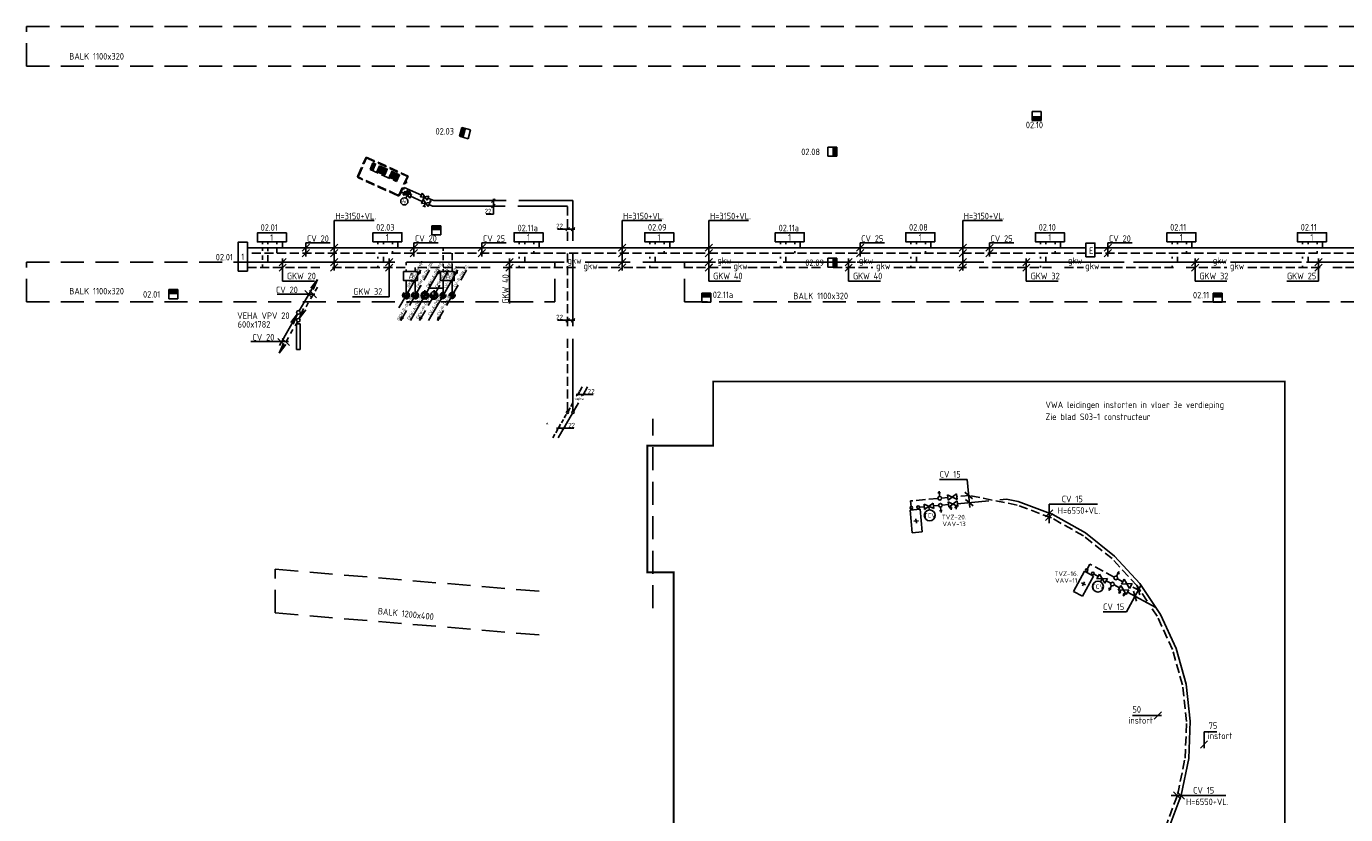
# Model space of a CAD drawing. Header units: millimetres. Extents: x 1699 to 105087, y 434 to 44536.
# Tile 2 of 6: x 1951 to 38328, y 22795 to 44536. Entities that reach past the tile are written whole.
import ezdxf
from ezdxf.enums import TextEntityAlignment as Align

# ---------------------------------------------------------------- set-up
doc = ezdxf.new("R2010")
doc.units = ezdxf.units.MM
doc.header["$LTSCALE"] = 50
for name, pattern in [('2322105', [47, 40, -7]), ('2322106', [47, 5, -2, 5, -2, 5, -2, 5, -2, 5, -2, 5, -7]), ('2322107', [2000, 1000, 1000]), ('2322108', [7, 5, -2]), ('CENTER2', [28.575, 19.05, -3.175, 3.175, -3.175]), ('DASHED', [19.05, 12.7, -6.35]), ('DASHED2', [9.525, 6.35, -3.175]), ('HIDDEN', [0.375, 0.25, -0.125]), ('HIDDEN2', [4.7625, 3.175, -1.5875]), ('KW', [7, 4, -1, 1, -1])]:
    doc.linetypes.add(name, pattern=pattern)
for name, color, linetype in [('00att025', 7, 'Continuous'), ('51-LEIDING', 3, 'Continuous'), ('52', 3, 'Continuous'), ('60', 7, 'Continuous'), ('60-CV', 3, 'Continuous'), ('60-TXT', 1, 'Continuous'), ('7KADERHALMOS', 2, 'Continuous'), ('SYM-W', 7, 'Continuous'), ('Thermostaat', 160, 'Continuous'), ('Ventilator convector', 7, 'Continuous'), ('WL524---', 190, 'Continuous'), ('WL524---_D', 192, 'Continuous'), ('WL524---_HARTLIJN', 7, 'Continuous'), ('WL532---_DBL', 6, 'Continuous'), ('WL532---_KW-LD', 5, 'KW'), ('WL550---_AANVOER', 4, 'Continuous'), ('WL550---_RETOUR', 4, 'Continuous'), ('WL5501--', 130, 'Continuous'), ('WL5501--_D', 130, 'Continuous'), ('WL5501--_GKW-A', 4, 'Continuous'), ('WL5501--_HARTLIJN', 7, 'Continuous'), ('WL5501-GKW', 4, 'Continuous'), ('WL5502--', 130, 'Continuous'), ('WL5502--_GKW-R', 4, 'HIDDEN'), ('WL561---', 10, 'Continuous'), ('WL561---_AANVOER', 10, 'Continuous'), ('WL561---_RETOUR', 10, 'Continuous'), ('WL5611--_CV-A', 3, 'Continuous'), ('WL5612--_CV-R', 3, 'DASHED2'), ('WM5501--', 2, 'Continuous'), ('WM5502--', 2, 'Continuous'), ('WM570---_MATEN-M', 7, 'Continuous')]:
    doc.layers.add(name, color=color, linetype=linetype)
doc.styles.add('BURO-018', font='ISO96.shx', dxfattribs={"height": 1.8})
doc.styles.add('BURO-025', font='ISO96.shx', dxfattribs={"height": 2.5})
doc.styles.add('ISO', font='ISO.SHX')

# ---------------------------------------------------------------- blocks, each defined once
blk = doc.blocks.new('$MAAT')
at = {"layer": 'SYM-W', "color": 1}
blk.add_line((1, 1), (-1, -1), dxfattribs=at)
blk = doc.blocks.new('3-12')
at = {"layer": 'SYM-W', "color": 2}
for p, q in [((-2.5, 1.5), (-2.5, -1.5)), ((2.5, 1.5), (-2.5, -1.5)), ((-2.5, 1.5), (2.5, -1.5)), ((0, 0), (0, 2)), ((2.5, 1.5), (2.5, -1.5))]:
    blk.add_line(p, q, dxfattribs=at)
blk.add_circle((0, 5), 3, dxfattribs=at)
blk = doc.blocks.new('W6-16')
at = {"layer": 'SYM-W', "color": 2}
for p, q in [((0, 9), (0, -9)), ((0, 9), (8, 9)), ((2.25, 0), (5.85, 0)), ((4.05, 1.8), (4.05, -1.8)), ((8, 9), (8, -9)), ((0, -9), (8, -9))]:
    blk.add_line(p, q, dxfattribs=at)
blk = doc.blocks.new('W3-31')
at = {"layer": 'SYM-W', "color": 2}
for p, q in [((-0.75, 3), (0.75, 3)), ((0, 1), (0, 4))]:
    blk.add_line(p, q, dxfattribs=at)
blk.add_circle((0, 0), 1, dxfattribs=at)
blk = doc.blocks.new('PR')
at = {"layer": 'WL532---_KW-LD', "color": 7, "linetype": 'HIDDEN2'}
blk.add_line((200, 346), (0, 0), dxfattribs=at)
at = {"layer": 'WL532---_KW-LD', "color": 7}
for p, q in [((0, 0), (12, 51)), ((0, 0), (21, 46)), ((0, 0), (29, 41)), ((38, 36), (0, 0)), ((38, 36), (12, 51))]:
    blk.add_line(p, q, dxfattribs=at)
blk = doc.blocks.new('PA')
at = {"layer": 'WL532---_KW-LD', "color": 7, "linetype": 'Continuous'}
blk.add_line((0, 0), (200, 346), dxfattribs=at)
at = {"layer": 'WL532---_KW-LD', "color": 7}
for p, q in [((162, 311), (200, 346)), ((162, 311), (188, 296)), ((200, 346), (171, 306)), ((200, 346), (179, 301)), ((200, 346), (188, 296))]:
    blk.add_line(p, q, dxfattribs=at)
blk = doc.blocks.new('004')
at = {"layer": '60', "color": 1, "linetype": 'Continuous'}
for p, q in [((3.42, 6.7), (5.25, 9.09)), ((4, 6.93), (5.25, 9.09)), ((4.1, 6.31), (5.25, 9.09)), ((1.5, 2.6), (2.13, 3.68)), ((2.75, 4.76), (3.38, 5.85)), ((0.25, 0.43), (0.88, 1.52))]:
    blk.add_line(p, q, dxfattribs=at)
blk.add_circle((0, 0), 0.5, dxfattribs=at)
blk = doc.blocks.new('005')
at = {"layer": '60', "color": 1, "linetype": 'Continuous'}
for p, q in [((-2.08, -2.82), (-0.25, -0.43)), ((-1.5, -2.6), (-0.25, -0.43)), ((-1.4, -3.22), (-0.25, -0.43)), ((-4, -6.93), (-3.38, -5.85)), ((-2.75, -4.76), (-2.13, -3.68)), ((-5.25, -9.09), (-4.63, -8.01))]:
    blk.add_line(p, q, dxfattribs=at)
blk.add_circle((0, 0), 0.5, dxfattribs=at)
blk = doc.blocks.new('006')
at = {"layer": '60', "linetype": 'Continuous'}
for name in ['004', '005']:
    blk.add_blockref(name, (0, 0), dxfattribs=at)
blk = doc.blocks.new('001')
at = {"layer": '60', "color": 1, "linetype": 'Continuous'}
for p in [(0.25, 0.43), (3.42, 6.7), (4.1, 6.31)]:
    blk.add_line(p, (5.25, 9.09), dxfattribs=at)
blk.add_circle((0, 0), 0.5, dxfattribs=at)
blk = doc.blocks.new('002')
at = {"layer": '60', "color": 1, "linetype": 'Continuous'}
for p in [(-5.25, -9.09), (-2.08, -2.82), (-1.4, -3.22)]:
    blk.add_line(p, (-0.25, -0.43), dxfattribs=at)
blk.add_circle((0, 0), 0.5, dxfattribs=at)
blk = doc.blocks.new('003')
at = {"layer": '60', "linetype": 'Continuous'}
for name in ['001', '002']:
    blk.add_blockref(name, (0, 0), dxfattribs=at)
blk = doc.blocks.new('*U62')
at = {"color": 0, "ltscale": 10}
for p, q in [((0, 10.65), (50, 10.65)), ((0, -10.65), (0, 10.65)), ((50, 10.65), (50, -10.65)), ((0, -10.65), (50, -10.65))]:
    blk.add_line(p, q, dxfattribs=at)
at = {"layer": 'WL5501--_HARTLIJN', "linetype": 'CENTER2'}
blk.add_line((0, 0), (50, 0), dxfattribs=at)
at = {"layer": 'WL5501--_D', "color": 2, "linetype": '2322106', "style": 'BURO-025'}
blk.add_attdef('POSNR', text='', height=125, dxfattribs=at).set_placement((0, 0), align=Align.MIDDLE)
blk = doc.blocks.new('*U63')
at = {"color": 0, "ltscale": 10}
for p, q in [((0, 16), (50, 16)), ((0, -16), (0, 16)), ((50, 16), (50, -16)), ((0, -16), (50, -16))]:
    blk.add_line(p, q, dxfattribs=at)
at = {"layer": 'WL524---_HARTLIJN', "linetype": 'CENTER2'}
blk.add_line((0, 0), (50, 0), dxfattribs=at)
at = {"layer": 'WL524---_D', "color": 1, "linetype": '2322106', "style": 'BURO-018'}
blk.add_attdef('POSNR', text='', height=90, dxfattribs=at).set_placement((0, 0), align=Align.MIDDLE)
blk = doc.blocks.new('Block ventilator convector')
at = {"layer": 'Ventilator convector', "linetype": '2322106'}
for p, q in [((-636.5, 0), (636.5, 0)), ((-636.5, -569), (-636.5, 0)), ((636.5, 0), (636.5, -569)), ((-616.5, -20), (616.5, -20)), ((-616.5, -549), (-616.5, -20)), ((-400, -70), (-400, -270)), ((400, -70), (-400, -70)), ((400, -95), (-400, -95)), ((400, -120), (-400, -120)), ((400, -145), (-400, -145)), ((400, -170), (-400, -170)), ((400, -195), (-400, -195)), ((400, -220), (-400, -220)), ((400, -245), (-400, -245)), ((-400, -270), (400, -270)), ((-200, -70), (-200, -270)), ((0, -70), (0, -270)), ((200, -70), (200, -270)), ((400, -270), (400, -70)), ((616.5, -20), (616.5, -549)), ((591.5, -614), (-591.5, -614)), ((571.5, -594), (-571.5, -594))]:
    blk.add_line(p, q, dxfattribs=at)
for centre, start, end in [((-591.5, -569), 180, 270), ((-571.5, -549), 180, 270), ((571.5, -549), 270, 0), ((591.5, -569), 270, 0)]:
    blk.add_arc(centre, 45, start, end, dxfattribs=at)
at = {"layer": 'WL524---_D', "linetype": '2322106'}
blk.add_blockref('*U63', (616.5, -184.5), dxfattribs=at)
at = {"layer": 'WL5501--_D', "linetype": '2322106'}
for p in [(616.5, -384.5), (616.5, -484.5)]:
    blk.add_blockref('*U62', p, dxfattribs=at)
blk = doc.blocks.new('LDV6')
at = {"color": 0, "linetype": 'Continuous'}
for p, q in [((6.75, 11.69), (4.5, 7.79)), ((2.5, 4.33), (0.25, 0.43)), ((-0.25, -0.43), (-6.75, -11.69))]:
    blk.add_line(p, q, dxfattribs=at)
for points in [[(0.25, 0.43, 0, 1, 0), (1.5, 2.6, 1, 1, 0)], [(-6.75, -11.69, 0, 1, 0), (-5.5, -9.53, 1, 1, 0)]]:
    blk.add_lwpolyline(points, format="xyseb", dxfattribs=at)
blk.add_circle((0, 0), 0.5, dxfattribs=at)
at = {"color": 0, "linetype": 'Continuous', "style": 'BURO-018'}
blk.add_attdef('LD_TEXT1', text='', height=1.8, dxfattribs=at).set_placement((3.5, 6.06), align=Align.MIDDLE)
blk = doc.blocks.new('LDV5106')
at = {"color": 0, "linetype": 'Continuous'}
for p, q in [((5.44, 9.42), (4.5, 7.79)), ((6.75, 11.69), (5.81, 10.07)), ((0.25, 0.43), (1.19, 2.06)), ((1.56, 2.71), (2.5, 4.33)), ((-4.12, -7.14), (-3.19, -5.52)), ((-2.81, -4.87), (-1.87, -3.25)), ((-1.5, -2.6), (-0.56, -0.97)), ((-6.75, -11.69), (-5.81, -10.07)), ((-5.44, -9.42), (-4.5, -7.79))]:
    blk.add_line(p, q, dxfattribs=at)
for points in [[(6.75, 11.69, 0, 1, 0), (5.5, 9.53, 1, 1, 0)], [(-0.25, -0.43, 0, 1, 0), (-1.5, -2.6, 1, 1, 0)]]:
    blk.add_lwpolyline(points, format="xyseb", dxfattribs=at)
blk.add_circle((0, 0), 0.5, dxfattribs=at)
at = {"color": 0, "linetype": 'Continuous', "style": 'BURO-018'}
blk.add_attdef('LD_TEXT1', text='', height=1.8, dxfattribs=at).set_placement((3.5, 6.06), align=Align.MIDDLE)
blk = doc.blocks.new('*U78', base_point=(-59920, 45430))
at = {"color": 0, "linetype": 'Continuous'}
for p, q in [((-59870, 45480), (-59970, 45380)), ((-59920, 45055), (-59920, 45480)), ((-59870, 45330), (-59970, 45230)), ((-59920, 45055), (-60121, 45055))]:
    blk.add_line(p, q, dxfattribs=at)
at = {"color": 0, "linetype": 'Continuous', "style": 'BURO-025'}
blk.add_text('22', height=125, dxfattribs=at).set_placement((-59970, 45080), align=Align.RIGHT)
blk = doc.blocks.new('*U79', base_point=(-57893, 44214))
at = {"color": 0, "linetype": 'Continuous'}
for p, q in [((-57968, 44214), (-58170, 44214)), ((-57968, 44214), (-57693, 44214)), ((-57843, 44264), (-57943, 44164)), ((-57693, 44264), (-57793, 44164))]:
    blk.add_line(p, q, dxfattribs=at)
at = {"color": 0, "linetype": 'Continuous', "style": 'BURO-025'}
blk.add_text('22', height=125, dxfattribs=at).set_placement((-58018, 44239), align=Align.RIGHT)
blk = doc.blocks.new('*U80', base_point=(-57893, 42342))
at = {"color": 0, "linetype": 'Continuous'}
for p, q in [((-57968, 42342), (-58170, 42342)), ((-57968, 42342), (-57693, 42342)), ((-57843, 42392), (-57943, 42292)), ((-57693, 42392), (-57793, 42292))]:
    blk.add_line(p, q, dxfattribs=at)
at = {"color": 0, "linetype": 'Continuous', "style": 'BURO-025'}
blk.add_text('22', height=125, dxfattribs=at).set_placement((-58018, 42367), align=Align.RIGHT)
blk = doc.blocks.new('30483032B')
at = {"linetype": 'Continuous'}
for points in [[(0, 0), (-1.5, -2.5), (1.5, -2.5)], [(2.5, 1.5), (0, 0), (2.5, -1.5)]]:
    blk.add_hatch(color=0, dxfattribs=at).paths.add_polyline_path(points)
at = {"color": 0, "linetype": 'Continuous'}
for p, q in [((2.5, -1.5), (-2.5, 1.5)), ((-2.5, 1.5), (-2.5, -1.5)), ((-2.5, -1.5), (2.5, 1.5)), ((-1.5, -2.5), (0, 0)), ((0, 0), (0, 2.5)), ((0, 0), (1.5, -2.5)), ((2.5, 1.5), (2.5, -1.5)), ((-1.5, -2.5), (1.5, -2.5))]:
    blk.add_line(p, q, dxfattribs=at)
blk.add_circle((0, 5), 2.5, dxfattribs=at)
at = {"color": 0, "linetype": 'Continuous', "style": 'BURO-018', "flags": 1}
blk.add_attdef('CV_MATCODE', (0, 0), '', height=1.8, dxfattribs=at)
at = {"layer": '00att025', "linetype": 'Continuous', "style": 'BURO-018'}
blk.add_attdef('CV_TEXT1', text='', height=1.8, dxfattribs=at).set_placement((0, 5), align=Align.MIDDLE)
blk = doc.blocks.new('3048301')
at = {"color": 0, "linetype": 'Continuous'}
for p, q in [((-2.5, 1.5), (2.5, -1.5)), ((-2.5, -1.5), (-2.5, 1.5)), ((2.5, 1.5), (-2.5, -1.5)), ((2.5, -1.5), (2.5, 1.5))]:
    blk.add_line(p, q, dxfattribs=at)
at = {"color": 0, "linetype": 'Continuous', "style": 'BURO-018', "flags": 1}
blk.add_attdef('CV_MATCODE', (0, 0), '', height=1.8, dxfattribs=at)
blk = doc.blocks.new('3048301A')
at = {"color": 0, "linetype": 'Continuous'}
for p, q in [((-2.5, 1.5), (2.5, -1.5)), ((-2.5, -3), (-2.5, 1.5)), ((2.5, 1.5), (-2.5, -1.5)), ((-1, 2.5), (1, 2.5)), ((0, 0), (0, 2.5)), ((2.5, -3), (2.5, 1.5)), ((-3.25, -2.5), (-1.75, -2.5)), ((1.75, -2.5), (3.25, -2.5))]:
    blk.add_line(p, q, dxfattribs=at)
at = {"color": 0, "linetype": 'Continuous', "style": 'BURO-018', "flags": 1}
blk.add_attdef('CV_MATCODE', (0, 0), '', height=1.8, dxfattribs=at)
blk = doc.blocks.new('*U81', base_point=(-56924, 40683))
at = {"color": 0, "linetype": 'Continuous'}
for p, q in [((-56874, 40733), (-56974, 40633)), ((-56699, 40683), (-56974, 40683)), ((-56724, 40733), (-56824, 40633)), ((-56699, 40683), (-56498, 40683))]:
    blk.add_line(p, q, dxfattribs=at)
at = {"color": 0, "linetype": 'Continuous', "style": 'BURO-025'}
blk.add_text('22', height=125, dxfattribs=at).set_placement((-56649, 40708))
blk = doc.blocks.new('*U82', base_point=(-57462, 39751))
at = {"color": 0, "linetype": 'Continuous'}
for p, q in [((-57412, 39801), (-57512, 39701)), ((-57237, 39751), (-57512, 39751)), ((-57262, 39801), (-57362, 39701)), ((-57237, 39751), (-57035, 39751))]:
    blk.add_line(p, q, dxfattribs=at)
at = {"color": 0, "linetype": 'Continuous', "style": 'BURO-025'}
blk.add_text('22', height=125, dxfattribs=at).set_placement((-57187, 39776))
blk = doc.blocks.new('SW30485012')
at = {"color": 0, "linetype": 'Continuous'}
for p, q in [((-2.5, 2.5), (-2.5, -2.5)), ((2.5, 2.5), (-2.5, 2.5)), ((2.5, -2.5), (2.5, 2.5)), ((-2.5, -2.5), (2.5, -2.5))]:
    blk.add_line(p, q, dxfattribs=at)
blk.add_solid([(-2.5, 0), (2.5, 0), (-2.5, -2.5), (2.5, -2.5)], dxfattribs=at)
at = {"color": 0, "linetype": 'Continuous', "style": 'BURO-018', "flags": 1}
blk.add_attdef('W_ID', (0, 0), '', height=1.8, dxfattribs=at)

msp = doc.modelspace()

# ---------------------------------------------------------------- linework, layer by layer
for p, q in [((27891, 32038), (27134, 32038)), ((32287, 28384), (31641, 28384)), ((33248, 25526), (32448, 25526)), ((34424, 24627), (34424, 25077)), ((34424, 25077), (34781, 25077))]:
    msp.add_line(p, q)
at = {"linetype": 'CENTER2', "const_width": 50}
msp.add_lwpolyline([(20049, 17556), (21890, 17556), (21890, 15856), (36652, 15856), (36652, 34743), (20891, 34743), (20891, 32973), (19074, 32973), (19074, 29477), (19801, 29477), (19801, 21486), (16213, 21486), (16213, 17556)], dxfattribs=at)
msp.add_lwpolyline([(35366, 34697, 0, 50, 0), (35284, 34571, 0, 0, 0), (34866, 33925, 0, 0, 0), (30053, 33925, 0, 0, 0)], format="xyseb")
at = {"layer": '51-LEIDING'}
msp.add_line((13078, 37324), (13078, 37434), dxfattribs=at)
at = {"layer": '60', "color": 2, "linetype": 'Continuous'}
for p, q in [((9397, 36333), (9397, 35626)), ((9497, 36333), (9497, 35626))]:
    msp.add_line(p, q, dxfattribs=at)
for points in [[(31165, 38182), (31415, 38182), (31415, 38557), (31165, 38557)], [(12353, 37773), (12734, 37773), (12734, 37523), (12353, 37523)], [(13369, 37773), (13750, 37773), (13750, 37523), (13369, 37523)]]:
    msp.add_lwpolyline(points, close=True, dxfattribs=at)
at = {"layer": '60-CV', "color": 7}
for p, q in [((10441, 37801), (10441, 39185)), ((10441, 39185), (11539, 39185)), ((18376, 37801), (18376, 39185)), ((18376, 39185), (19474, 39185)), ((20769, 39185), (21867, 39185)), ((20769, 37801), (20769, 39185)), ((27773, 37801), (27773, 39185)), ((27773, 39185), (28871, 39185)), ((9660, 38564), (10329, 38564)), ((9660, 38187), (9660, 38564)), ((12637, 38187), (12637, 38564)), ((12637, 38564), (13306, 38564)), ((14512, 38564), (15181, 38564)), ((14512, 38187), (14512, 38564)), ((24942, 38564), (25611, 38564)), ((24942, 38187), (24942, 38564)), ((28508, 38564), (29177, 38564)), ((28508, 38187), (28508, 38564)), ((31774, 38564), (32443, 38564)), ((31774, 38187), (31774, 38564)), ((9760, 38532), (9560, 38332)), ((9760, 38382), (9560, 38182)), ((10541, 38532), (10341, 38332)), ((10541, 38382), (10341, 38182)), ((12737, 38532), (12537, 38332)), ((12737, 38382), (12537, 38182)), ((14612, 38532), (14412, 38332)), ((14612, 38382), (14412, 38182)), ((18476, 38532), (18276, 38332)), ((18476, 38382), (18276, 38182)), ((20869, 38532), (20669, 38332)), ((20869, 38382), (20669, 38182)), ((25042, 38532), (24842, 38332)), ((25042, 38382), (24842, 38182)), ((27873, 38532), (27673, 38332)), ((27873, 38382), (27673, 38182)), ((28608, 38532), (28408, 38332)), ((28608, 38382), (28408, 38182)), ((31874, 38532), (31674, 38332)), ((31874, 38382), (31674, 38182)), ((9117, 38130), (8917, 37930)), ((9117, 37982), (8917, 37782)), ((10541, 38133), (10341, 37933)), ((10541, 37983), (10341, 37783)), ((12055, 38130), (11855, 37930)), ((12055, 37982), (11855, 37782)), ((15373, 38130), (15173, 37930)), ((15373, 37982), (15173, 37782)), ((18476, 38133), (18276, 37933)), ((18476, 37983), (18276, 37783)), ((20869, 38133), (20669, 37933)), ((20869, 37983), (20669, 37783)), ((20870, 38130), (20670, 37930)), ((20870, 37982), (20670, 37782)), ((24724, 38130), (24524, 37930)), ((24724, 37982), (24524, 37782)), ((27873, 38133), (27673, 37933)), ((27873, 37983), (27673, 37783)), ((29624, 38130), (29424, 37930)), ((29624, 37982), (29424, 37782)), ((34277, 38130), (34077, 37930)), ((34277, 37982), (34077, 37782)), ((37681, 38130), (37481, 37930)), ((37681, 37982), (37481, 37782)), ((8867, 37149), (9903, 37149)), ((8139, 35841), (9175, 35841))]:
    msp.add_line(p, q, dxfattribs=at)
at = {"layer": '7KADERHALMOS', "linetype": 'Continuous'}
for p, q in [((9397, 36333), (9497, 36333)), ((9397, 35626), (9497, 35626))]:
    msp.add_line(p, q, dxfattribs=at)
at = {"layer": 'SYM-W', "color": 7}
for p, q in [((9630, 37249), (9830, 37049)), ((9754, 37249), (9954, 37049)), ((8881, 35930), (9081, 35730)), ((9005, 35930), (9205, 35730)), ((28043, 31504), (27825, 31685)), ((28061, 31310), (27843, 31491)), ((30053, 31006), (30253, 31206)), ((30053, 30905), (30253, 31105)), ((32570, 29127), (32652, 28856)), ((32478, 28955), (32560, 28685)), ((33583, 23424), (33783, 23224)), ((33684, 23424), (33884, 23224))]:
    msp.add_line(p, q, dxfattribs=at)
at = {"layer": 'SYM-W', "color": 2}
for p, q in [((27367, 31467), (27354, 31616)), ((27616, 31490), (27354, 31616)), ((27367, 31467), (27603, 31639)), ((27386, 31273), (27372, 31423)), ((27635, 31296), (27372, 31423)), ((27386, 31273), (27621, 31446)), ((27438, 31312), (27448, 31205)), ((27576, 31325), (27586, 31218)), ((27616, 31490), (27603, 31639)), ((27635, 31296), (27621, 31446)), ((27406, 31251), (27481, 31258)), ((27618, 31271), (27544, 31264)), ((32060, 28982), (32131, 29114)), ((32280, 28863), (32131, 29114)), ((32152, 29153), (32223, 29285)), ((32152, 29153), (32443, 29167)), ((32372, 29034), (32223, 29285)), ((32372, 29034), (32443, 29167)), ((32060, 28982), (32352, 28995)), ((32065, 28952), (32131, 28916)), ((32126, 28985), (32075, 28890)), ((32253, 28851), (32187, 28887)), ((32247, 28919), (32196, 28825)), ((32280, 28863), (32352, 28995))]:
    msp.add_line(p, q, dxfattribs=at)
at = {"layer": 'SYM-W', "color": 2, "linetype": 'Continuous'}
for points in [[(8044, 38586), (8044, 37786), (7794, 37786), (7794, 38586)], [(9121, 38590), (8321, 38590), (8321, 38840), (9121, 38840)], [(12307, 38596), (11507, 38596), (11507, 38846), (12307, 38846)], [(16201, 38596), (15401, 38596), (15401, 38846), (16201, 38846)], [(19801, 38596), (19001, 38596), (19001, 38846), (19801, 38846)], [(23401, 38596), (22601, 38596), (22601, 38846), (23401, 38846)], [(27001, 38596), (26201, 38596), (26201, 38846), (27001, 38846)], [(30576, 38596), (29776, 38596), (29776, 38846), (30576, 38846)], [(34201, 38596), (33401, 38596), (33401, 38846), (34201, 38846)], [(37801, 38596), (37001, 38596), (37001, 38846), (37801, 38846)]]:
    msp.add_lwpolyline(points, close=True, dxfattribs=at)
at = {"layer": 'WL550---_AANVOER', "color": 7}
for p, q in [((12318, 37116), (12509, 37116)), ((12421, 37254), (12421, 37012))]:
    msp.add_line(p, q, dxfattribs=at)
at = {"layer": 'WL550---_AANVOER', "color": 7, "linetype": 'HIDDEN2'}
msp.add_circle((12421, 37116), 95, dxfattribs=at)
at = {"layer": 'WL550---_RETOUR', "color": 7}
for p, q in [((12590, 37116), (12754, 37116)), ((12671, 37259), (12671, 37010))]:
    msp.add_line(p, q, dxfattribs=at)
at = {"layer": 'WL550---_RETOUR', "color": 7, "linetype": 'HIDDEN2'}
msp.add_circle((12671, 37116), 95, dxfattribs=at)
at = {"layer": 'WL5501--', "linetype": '2322105'}
for p, q in [((12372, 40092), (12352, 40046)), ((12372, 40092), (12842, 39883)), ((12498, 39983), (12518, 40027)), ((12310, 39955), (12364, 39931)), ((12547, 39850), (12868, 39707)), ((13025, 39801), (13184, 39730)), ((13184, 39730), (17023, 39730)), ((17023, 33922), (17023, 39730)), ((13051, 39626), (13152, 39580)), ((13152, 39580), (16873, 39580)), ((8611, 38525), (8611, 38590)), ((11796, 38532), (11796, 38596)), ((15691, 38532), (15691, 38596)), ((19291, 38532), (19291, 38596)), ((22891, 38532), (22891, 38596)), ((26491, 38532), (26491, 38596)), ((30065, 38532), (30065, 38596)), ((33691, 38532), (33691, 38596)), ((37291, 38532), (37291, 38596)), ((8611, 38337), (8611, 38426)), ((8611, 38032), (8611, 38227)), ((16779, 38032), (8044, 38032)), ((11796, 38032), (11796, 38182)), ((12421, 37950), (12421, 38032)), ((12421, 37773), (12421, 37833)), ((15691, 38032), (15691, 38182)), ((20949, 38032), (17359, 38032)), ((19291, 38032), (19291, 38182)), ((24818, 38032), (21403, 38032)), ((22891, 38032), (22891, 38182)), ((30590, 38032), (25398, 38032)), ((26491, 38032), (26491, 38182)), ((30065, 38032), (30065, 38182)), ((34575, 38032), (31161, 38032)), ((33691, 38032), (33691, 38182)), ((51208, 38032), (35155, 38032)), ((37291, 38032), (37291, 38182)), ((12421, 37193), (12421, 37523))]:
    msp.add_line(p, q, dxfattribs=at)
for centre, radius in [((12421, 37116), 60), ((12941, 37116), 70)]:
    msp.add_circle(centre, radius, dxfattribs=at)
for centre, radius, start, end in [((12427, 37086), 30.6, 101.1838, 258.8162), ((12416, 37146), 30.5, 280.0223, 79.9777), ((12950, 37081), 36.1, 104.1026, 255.8974), ((12932, 37151), 36.2, 284.9158, 75.0842), ((12936, 37146), 30.5, 280.0223, 79.9777)]:
    msp.add_arc(centre, radius, start, end, dxfattribs=at)
at = {"layer": 'WL5501--_GKW-A', "color": 7}
for p, q in [((9017, 37507), (9017, 38132)), ((11955, 37079), (11955, 38132)), ((15273, 36897), (15273, 38132)), ((20770, 37507), (20770, 38132)), ((24624, 37507), (24624, 38132)), ((29524, 37507), (29524, 38132)), ((34177, 37507), (34177, 38132)), ((37581, 37507), (37581, 38132)), ((9017, 37507), (9893, 37507)), ((20770, 37507), (21646, 37507)), ((24624, 37507), (25500, 37507)), ((29524, 37507), (30401, 37507)), ((34177, 37507), (35053, 37507)), ((36704, 37507), (37581, 37507)), ((12860, 37116), (13024, 37116)), ((12941, 37259), (12941, 37010)), ((10948, 37079), (11955, 37079)), ((27891, 32038), (27963, 31264)), ((30155, 31357), (31490, 31357)), ((30155, 30838), (30155, 31357)), ((32287, 28384), (32678, 29111)), ((33517, 23322), (35026, 23322))]:
    msp.add_line(p, q, dxfattribs=at)
msp.add_circle((12941, 37116), 105, dxfattribs=at)
at = {"layer": 'WL5501-GKW', "color": 1}
msp.add_line((13027, 37318), (13452, 37318), dxfattribs=at)
at = {"layer": 'WL5502--', "linetype": '2322106'}
for p, q in [((16873, 33922), (16873, 39580)), ((8461, 38530), (8461, 38590)), ((11646, 38532), (11646, 38596)), ((15541, 38532), (15541, 38596)), ((19141, 38532), (19141, 38596)), ((22741, 38532), (22741, 38596)), ((26341, 38532), (26341, 38596)), ((29915, 38532), (29915, 38596)), ((33541, 38532), (33541, 38596)), ((37141, 38532), (37141, 38596)), ((8461, 38342), (8461, 38410)), ((8461, 38096), (8461, 38216)), ((8044, 37882), (17275, 37882)), ((8461, 37882), (8461, 37966)), ((11646, 38132), (11646, 38182)), ((11646, 37882), (11646, 37932)), ((12670, 37882), (12670, 37773)), ((15541, 38132), (15541, 38182)), ((15541, 37882), (15541, 37932)), ((17726, 37882), (21398, 37882)), ((19141, 38132), (19141, 38182)), ((19141, 37882), (19141, 37932)), ((21849, 37882), (25292, 37882)), ((22741, 38132), (22741, 38182)), ((22741, 37882), (22741, 37932)), ((25872, 37882), (31100, 37882)), ((26341, 38132), (26341, 38182)), ((26341, 37882), (26341, 37932)), ((29915, 38132), (29915, 38182)), ((29915, 37882), (29915, 37932)), ((31580, 37882), (35049, 37882)), ((33541, 38132), (33541, 38182)), ((33541, 37882), (33541, 37932)), ((35629, 37882), (43057, 37882)), ((37141, 38132), (37141, 38182)), ((37141, 37882), (37141, 37932)), ((12670, 37523), (12670, 37227))]:
    msp.add_line(p, q, dxfattribs=at)
for centre, radius in [((12671, 37116), 60), ((13191, 37116), 70)]:
    msp.add_circle(centre, radius, dxfattribs=at)
for centre, radius, start, end in [((12677, 37086), 30.6, 101.1838, 258.8162), ((12666, 37146), 30.5, 280.0223, 79.9777), ((13200, 37081), 36.1, 104.1026, 255.8974), ((13182, 37151), 36.2, 284.9158, 75.0842), ((13186, 37146), 30.5, 280.0223, 79.9777)]:
    msp.add_arc(centre, radius, start, end, dxfattribs=at)
at = {"layer": 'WL5502--_GKW-R', "color": 7}
for p, q in [((13110, 37116), (13274, 37116)), ((13191, 37259), (13191, 37010))]:
    msp.add_line(p, q, dxfattribs=at)
msp.add_circle((13191, 37116), 105, dxfattribs=at)
at = {"layer": 'WL561---_AANVOER', "linetype": '2322107'}
for p, q in [((9011, 38432), (9011, 38590)), ((12196, 38432), (12196, 38596)), ((16091, 38432), (16091, 38596)), ((19691, 38432), (19691, 38596)), ((23291, 38432), (23291, 38596)), ((26891, 38432), (26891, 38596)), ((30465, 38432), (30465, 38596)), ((34091, 38432), (34091, 38596)), ((37691, 38432), (37691, 38596)), ((19785, 38432), (8044, 38432)), ((13442, 38432), (13442, 38349)), ((13442, 38222), (13442, 38090)), ((31165, 38432), (19785, 38432)), ((51207, 38432), (31415, 38432)), ((13442, 37991), (13442, 37910)), ((13442, 37843), (13442, 37773)), ((13442, 37524), (13442, 37154)), ((26713, 31286), (26583, 31274)), ((27104, 31323), (26964, 31310)), ((27380, 31348), (27206, 31332)), ((28488, 31450), (27628, 31371)), ((28974, 31495), (28794, 31478)), ((31507, 29364), (31391, 29426)), ((31853, 29178), (31729, 29245)), ((32097, 29047), (31943, 29130)), ((33092, 28512), (32316, 28929))]:
    msp.add_line(p, q, dxfattribs=at)
msp.add_lwpolyline([(23844, 19696), (24739, 19191), (25703, 18833), (26710, 18629), (27737, 18586), (28758, 18704), (29748, 18980), (30683, 19407), (31539, 19976), (32296, 20671), (32934, 21477), (33439, 22372), (33798, 23335), (34001, 24342), (34045, 25369), (33927, 26390), (33651, 27380), (33223, 28315), (32655, 29171), (31959, 29928), (31154, 30567), (30259, 31072), (29295, 31430), (28974, 31495)], dxfattribs=at)
msp.add_circle((13441, 37116), 45, dxfattribs=at)
for centre, radius, start, end in [((13444, 37093), 22.8, 98.9352, 261.0648), ((13435, 37138), 23.2, 284.113, 75.887)]:
    msp.add_arc(centre, radius, start, end, dxfattribs=at)
at = {"layer": 'WL561---_RETOUR', "linetype": '2322108'}
for p, q in [((8861, 38590), (8861, 38530)), ((12046, 38596), (12046, 38532)), ((15941, 38596), (15941, 38532)), ((19541, 38596), (19541, 38532)), ((23141, 38596), (23141, 38532)), ((26741, 38596), (26741, 38532)), ((30315, 38596), (30315, 38532)), ((33941, 38596), (33941, 38532)), ((37541, 38596), (37541, 38532)), ((31165, 38282), (8044, 38282)), ((8861, 38402), (8861, 38282)), ((12046, 38332), (12046, 38282)), ((13690, 38282), (13690, 38090)), ((15941, 38332), (15941, 38282)), ((19541, 38332), (19541, 38282)), ((23141, 38332), (23141, 38282)), ((26741, 38332), (26741, 38282)), ((30315, 38332), (30315, 38282)), ((51207, 38282), (31415, 38282)), ((33941, 38332), (33941, 38282)), ((37541, 38332), (37541, 38282)), ((13690, 37993), (13690, 37773)), ((13690, 37524), (13690, 37196)), ((27088, 31516), (26333, 31446)), ((26333, 31446), (26348, 31288)), ((27362, 31541), (27188, 31525)), ((31279, 29707), (31203, 29568)), ((31947, 29348), (31279, 29707)), ((32189, 29218), (32034, 29301)), ((32678, 28955), (32410, 29099))]:
    msp.add_line(p, q, dxfattribs=at)
for points in [[(32859, 28682), (32576, 29109), (31891, 29855), (31098, 30483), (30216, 30981), (29268, 31334), (27964, 31597), (27613, 31565)], [(29774, 19102), (30634, 19495), (31477, 20055), (32222, 20740), (32851, 21532), (33348, 22414), (33701, 23362), (33902, 24355), (33944, 25366), (33828, 26371), (33556, 27346), (33135, 28266), (32952, 28543)]]:
    msp.add_lwpolyline(points, dxfattribs=at)
msp.add_circle((13691, 37116), 45, dxfattribs=at)
for centre, radius, start, end in [((13694, 37093), 22.8, 98.9352, 261.0648), ((13685, 37138), 23.2, 284.113, 75.887)]:
    msp.add_arc(centre, radius, start, end, dxfattribs=at)
at = {"layer": 'WL5611--_CV-A', "color": 7}
for p, q in [((13368, 37116), (13504, 37116)), ((13441, 37256), (13441, 37010))]:
    msp.add_line(p, q, dxfattribs=at)
at = {"layer": 'WL5611--_CV-A', "color": 7, "linetype": 'HIDDEN2'}
msp.add_circle((13441, 37116), 80, dxfattribs=at)
at = {"layer": 'WL5611--_CV-A', "color": 1, "linetype": 'Continuous'}
for centre in [(26542, 31274), (31357, 29448)]:
    msp.add_circle(centre, 35, dxfattribs=at)
at = {"layer": 'WL5612--_CV-R', "color": 7}
for p, q in [((13619, 37116), (13761, 37116)), ((13691, 37256), (13691, 37010))]:
    msp.add_line(p, q, dxfattribs=at)
at = {"layer": 'WL5612--_CV-R', "color": 7, "linetype": 'HIDDEN2'}
msp.add_circle((13691, 37116), 80, dxfattribs=at)
at = {"layer": 'WL5612--_CV-R', "color": 1, "linetype": 'Continuous'}
for centre in [(26352, 31257), (31189, 29539)]:
    msp.add_circle(centre, 35, dxfattribs=at)
at = {"layer": 'WM570---_MATEN-M', "linetype": 'DASHED'}
for p, q in [((1951, 44536), (71039, 44536)), ((1951, 43436), (1951, 44536)), ((1951, 43436), (71039, 43436)), ((1951, 38036), (16525, 38036)), ((1951, 36936), (1951, 38036)), ((16525, 36936), (16525, 38036)), ((20100, 38036), (71039, 38036)), ((20100, 36936), (20100, 38036)), ((1951, 36936), (16525, 36936)), ((20100, 36936), (71039, 36936)), ((19224, 28486), (19224, 33711)), ((8814, 29562), (16274, 28940)), ((8814, 28358), (8814, 29562)), ((8814, 28358), (16274, 27736))]:
    msp.add_line(p, q, dxfattribs=at)

# ---------------------------------------------------------------- block references
at = {"xscale": 100, "yscale": 100, "zscale": 100}
for p in [(33148, 25526), (34424, 24727)]:
    msp.add_blockref('$MAAT', p, dxfattribs=at)
at = {"layer": '51-LEIDING', "color": 3, "linetype": 'Continuous', "xscale": 35, "yscale": 35, "zscale": 35}
for p, rotation in [((26346, 30881), 5.271745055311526), ((30977, 29229), 331.7370045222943)]:
    msp.add_blockref('W6-16', p, dxfattribs=dict(at, rotation=rotation))
at = {"layer": '60', "linetype": 'Continuous', "xscale": 100, "yscale": 100, "zscale": 100}
msp.add_blockref('003', (9452, 36647), dxfattribs=at)
at = {"layer": '60', "linetype": 'Continuous', "xscale": 100, "yscale": 100, "zscale": 100, "rotation": 180}
msp.add_blockref('006', (9450, 36433), dxfattribs=at)
at = {"layer": 'Thermostaat', "xscale": 50, "yscale": 50, "zscale": 50}
msp.add_blockref('SW30485012', (29808, 42061), dxfattribs=at)
at = {"layer": 'Thermostaat', "zscale": 50}
for p, xscale, yscale, rotation in [((14046, 41592), 49.99999999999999, 50.00000000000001, 254.5408630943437), ((24176, 41077), 49.99999999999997, 49.99999999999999, 89.99964629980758), ((13252, 38914), 49.99999999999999, 49.99999999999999, 179.9996462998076), ((24176, 38017), 49.99999999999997, 49.99999999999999, 89.99964629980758), ((6001, 37150), 50, 50, 180), ((20700, 37056), 49.99999999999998, 49.99999999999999, 179.9996462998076), ((34801, 37056), 50, 50, 180)]:
    msp.add_blockref('SW30485012', p, dxfattribs=dict(at, xscale=xscale, yscale=yscale, rotation=rotation))
at = {"layer": 'WL524---', "linetype": '2322106', "rotation": 335.712254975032}
msp.add_blockref('Block ventilator convector', (11902, 40671), dxfattribs=at)
at = {"layer": 'WL532---_DBL', "xscale": 2, "yscale": 2, "zscale": 2}
for name, p in [('PA', (12421, 37116)), ('PR', (12671, 37116)), ('PA', (12941, 37116)), ('PA', (13441, 37116)), ('PR', (13691, 37116)), ('PR', (12271, 36423)), ('PA', (12541, 36423)), ('PA', (13041, 36423)), ('PR', (13291, 36423))]:
    msp.add_blockref(name, p, dxfattribs=at)
at = {"layer": 'WL532---_DBL'}
msp.add_blockref('PA', (12221, 36769), dxfattribs=at)
at = {"layer": 'WL5501--', "color": 2, "linetype": '2322106', "yscale": 40, "zscale": 40}
for name, p, xscale, rotation in [('3048301A', (12959, 39666), 40.00000000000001, 155.9999999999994), ('3048301', (12933, 39842), 40, 335.9999999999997)]:
    msp.add_blockref(name, p, dxfattribs=dict(at, xscale=xscale, rotation=rotation))
at = {"layer": 'WL5501--', "linetype": '2322105'}
ref = msp.add_blockref('LDV5106', (16873, 33892), dxfattribs=dict(at, xscale=60, yscale=60, zscale=60))
ref.add_attrib('LD_TEXT1', 'gkw', dxfattribs={"layer": '0', "color": 2, "linetype": 'Continuous', "height": 72, "style": 'BURO-018'}).set_placement((17083, 34256), align=Align.MIDDLE)
ref = msp.add_blockref('LDV6', (17023, 33892), dxfattribs=dict(at, xscale=60, yscale=60, zscale=60))
ref.add_attrib('LD_TEXT1', 'gkw', dxfattribs={"layer": '0', "color": 2, "linetype": 'Continuous', "height": 72, "style": 'BURO-018'}).set_placement((17233, 34256), align=Align.MIDDLE)
at = {"layer": 'WL5502--_GKW-R', "xscale": 2, "yscale": 2, "zscale": 2}
for p in [(13191, 37116), (12791, 36423)]:
    msp.add_blockref('PR', p, dxfattribs=at)
at = {"layer": 'WL561---', "color": 2, "linetype": '2322106'}
ref = msp.add_blockref('30483032B', (12456, 39892), dxfattribs=dict(at, xscale=40, yscale=40, zscale=40, rotation=155.5000000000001))
ref.add_attrib('CV_TEXT1', 'M', dxfattribs={"layer": '0', "color": 2, "linetype": 'Continuous', "height": 100, "rotation": 155.5, "style": 'BURO-025'}).set_placement((12374, 39710), align=Align.MIDDLE)
at = {"layer": 'WL5611--_CV-A', "linetype": 'Continuous', "yscale": 50, "zscale": 50}
for p, xscale, rotation in [((26838, 31298), 50.00000000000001, 185.2717450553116), ((31618, 29305), 50, 151.7370045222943)]:
    msp.add_blockref('3-12', p, dxfattribs=dict(at, xscale=xscale, rotation=rotation))
at = {"layer": 'WL5612--_CV-R', "color": 3, "linetype": 'Continuous', "yscale": 50, "zscale": 50}
for p, xscale, rotation in [((27137, 31521), 50, 5.271745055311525), ((27156, 31327), 50.00000000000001, 185.2717450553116), ((31990, 29325), 50, 331.7370045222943), ((31898, 29154), 50, 151.7370045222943)]:
    msp.add_blockref('W3-31', p, dxfattribs=dict(at, xscale=xscale, rotation=rotation))
at = {"layer": 'WM5501--', "linetype": '2322106'}
msp.add_blockref('*U78', (14827, 39730), dxfattribs=at)
at = {"layer": 'WM5502--', "linetype": '2322106'}
for name, p in [('*U79', (16873, 38943)), ('*U80', (16873, 36432))]:
    msp.add_blockref(name, p, dxfattribs=at)
at = {"layer": 'WM5502--'}
for name, p in [('*U81', (17157, 34383)), ('*U82', (16619, 33452))]:
    msp.add_blockref(name, p, dxfattribs=at)

# ---------------------------------------------------------------- texts
at = {"style": 'ISO'}
for s, p in [('50', (32451, 25608)), ('75', (34551, 25159))]:
    msp.add_text(s, height=180, dxfattribs=at).set_placement(p)
at = {"layer": '52', "color": 7, "style": 'ISO', "width": 0.75}
for p in [(12619, 37429), (12634, 37647), (16344, 33512)]:
    msp.add_text('+', height=150, rotation=61.3721, dxfattribs=at).set_placement(p)
at = {"layer": '60', "color": 1, "linetype": 'Continuous', "style": 'ISO'}
for s, p in [('1', (8675, 38621)), ('1', (11861, 38626)), ('1', (15755, 38626)), ('1', (19355, 38626)), ('1', (22955, 38626)), ('1', (26555, 38626)), ('1', (30129, 38626)), ('1', (33755, 38626)), ('1', (37355, 38626)), ('1', (7877, 38092)), ('E', (31254, 38257))]:
    msp.add_text(s, height=180, dxfattribs=at).set_placement(p)
at = {"layer": '60-CV', "color": 7, "style": 'ISO'}
for s, p in [('H=3150+VL.', (10469, 39214)), ('H=3150+VL.', (18403, 39214)), ('H=3150+VL.', (20803, 39214)), ('H=3150+VL.', (27799, 39214)), ('CV 20', (9688, 38593)), ('CV 20', (12665, 38593)), ('CV 25', (14539, 38593)), ('CV 25', (24970, 38593)), ('CV 25', (28536, 38593)), ('CV 20', (31802, 38593)), ('CV 20', (8832, 37178)), ('CV 20', (8185, 35871)), ('H=6550+VL.', (30393, 31093)), ('H=6550+VL.', (33930, 23058))]:
    msp.add_text(s, height=180, dxfattribs=at).set_placement(p)
at = {"layer": '60-TXT', "color": 7, "linetype": 'Continuous', "style": 'ISO'}
for s, p in [('VEHA VPV 20', (7766, 36467)), ('600x1782', (7777, 36227))]:
    msp.add_text(s, height=180, dxfattribs=at).set_placement(p)
at = {"layer": 'SYM-W', "color": 7, "style": 'ISO'}
for s, p in [('GKW-A-DN-100.', (12499, 37325)), ('GKW-R-DN-100.', (12761, 37313)), ('CV-A-DN-80.', (13513, 37301)), ('CV-R-DN-80.', (13789, 37328)), ('GKW-R-DN-100.', (12227, 36410)), ('CV-A-DN-80.', (13087, 36549)), ('CV-R-DN-80.', (13336, 36548))]:
    msp.add_text(s, height=80, rotation=60, dxfattribs=at).set_placement(p)
at = {"layer": 'Thermostaat', "color": 0, "style": 'ISO'}
for s, p in [('02.10', (29510, 41727)), ('02.03', (13233, 41552)), ('02.08', (23317, 40985)), ('02.01', (8410, 38899)), ('02.03', (11596, 38904)), ('02.11a', (15494, 38885)), ('02.09', (19090, 38904)), ('02.11a', (22694, 38885)), ('02.08', (26290, 38904)), ('02.10', (29864, 38904)), ('02.11', (33490, 38904)), ('02.11', (37090, 38904)), ('02.01', (7173, 38081)), ('02.09', (23429, 37927)), ('02.01', (5168, 37054)), ('02.11a', (20878, 37043)), ('02.11', (34119, 37034))]:
    msp.add_text(s, height=180, dxfattribs=at).set_placement(p)
at = {"layer": 'WL5501--_GKW-A', "color": 7, "style": 'ISO'}
for s, height, rotation, p in [('GKW-A-DN-125.', 80, 60, (13031, 37313)), ('GKW 40', 180, 90, (15250, 36889)), ('GKW-A-DN-125.', 80, 60, (12510, 36428))]:
    msp.add_text(s, height=height, rotation=rotation, dxfattribs=at).set_placement(p)
at = {"layer": 'WL5501--_GKW-A', "color": 1, "style": 'ISO'}
for p in [(16869, 37988), (21004, 37988)]:
    msp.add_text('gkw', height=180, dxfattribs=at).set_placement(p)
at = {"layer": 'WL5501--_GKW-A', "color": 7, "style": 'ISO'}
for s, p in [('GKW 20', (9135, 37561)), ('GKW 40', (20889, 37561)), ('GKW 40', (24743, 37561)), ('GKW 32', (29643, 37561)), ('GKW 32', (34295, 37561)), ('GKW 25', (36712, 37561)), ('GKW 32', (10965, 37133)), ('CV 15', (30500, 31411)), ('instort', (32339, 25304)), ('instort', (34527, 24880)), ('CV 15', (34123, 23376))]:
    msp.add_text(s, height=180, dxfattribs=at).set_placement(p)
at = {"layer": 'WL5501--_GKW-A', "color": 7, "linetype": 'Continuous', "style": 'ISO'}
for p in [(12485, 37565), (13501, 37565)]:
    msp.add_text('A', height=180, dxfattribs=at).set_placement(p)
at = {"layer": 'WL5501--_GKW-A', "color": 7, "style": 'ISO'}
for p in [(27134, 32038), (31641, 28384)]:
    msp.add_text('CV 15', height=180, dxfattribs=at).set_placement(p, align=Align.BOTTOM_LEFT)
at = {"layer": 'WL5501-GKW', "color": 1, "style": 'ISO'}
for p in [(24908, 37988), (30674, 37988), (34665, 37988)]:
    msp.add_text('gkw', height=180, dxfattribs=at).set_placement(p)
at = {"layer": 'WL5502--_GKW-R', "color": 7, "style": 'ISO'}
for p in [(13281, 37313), (12760, 36452)]:
    msp.add_text('GKW-R-DN-125.', height=80, rotation=60, dxfattribs=at).set_placement(p)
at = {"layer": 'WL5502--_GKW-R', "color": 1, "style": 'ISO'}
for p in [(17311, 37838), (21447, 37838), (25382, 37838), (31148, 37838), (35139, 37838)]:
    msp.add_text('gkw', height=180, dxfattribs=at).set_placement(p)
at = {"layer": 'WL5611--_CV-A', "color": 1, "linetype": 'Continuous', "style": 'ISO'}
for p in [(26861, 31049), (31499, 29084)]:
    msp.add_text('TCV', height=126, dxfattribs=at).set_placement(p, align=Align.MIDDLE)
at = {"layer": 'WL5611--_CV-A', "color": 7, "linetype": 'Continuous', "style": 'ISO'}
for s, p in [('TVZ-20.', (27193, 30939)), ('VAV-13', (27210, 30751)), ('TVZ-16.', (30299, 29378)), ('VAV-11', (30316, 29190))]:
    msp.add_text(s, height=126, dxfattribs=at).set_placement(p)
at = {"layer": 'WM570---_MATEN-M', "color": 7, "style": 'ISO'}
for p in [(3132, 43620), (3132, 37144), (23099, 37012)]:
    msp.add_text('BALK 1100x320', height=180, dxfattribs=at).set_placement(p)
for s, p in [('VWA leidingen instorten in vloer 3e verdieping', (30053, 33955)), ('Zie blad S03-1 constructeur', (30053, 33625))]:
    msp.add_text(s, height=180, dxfattribs=at).set_placement(p, align=Align.BOTTOM_LEFT)
msp.add_text('BALK 1200x400', height=180, rotation=354.0237, dxfattribs=at).set_placement((11635, 28323))

doc.saveas('drawing.dxf')
